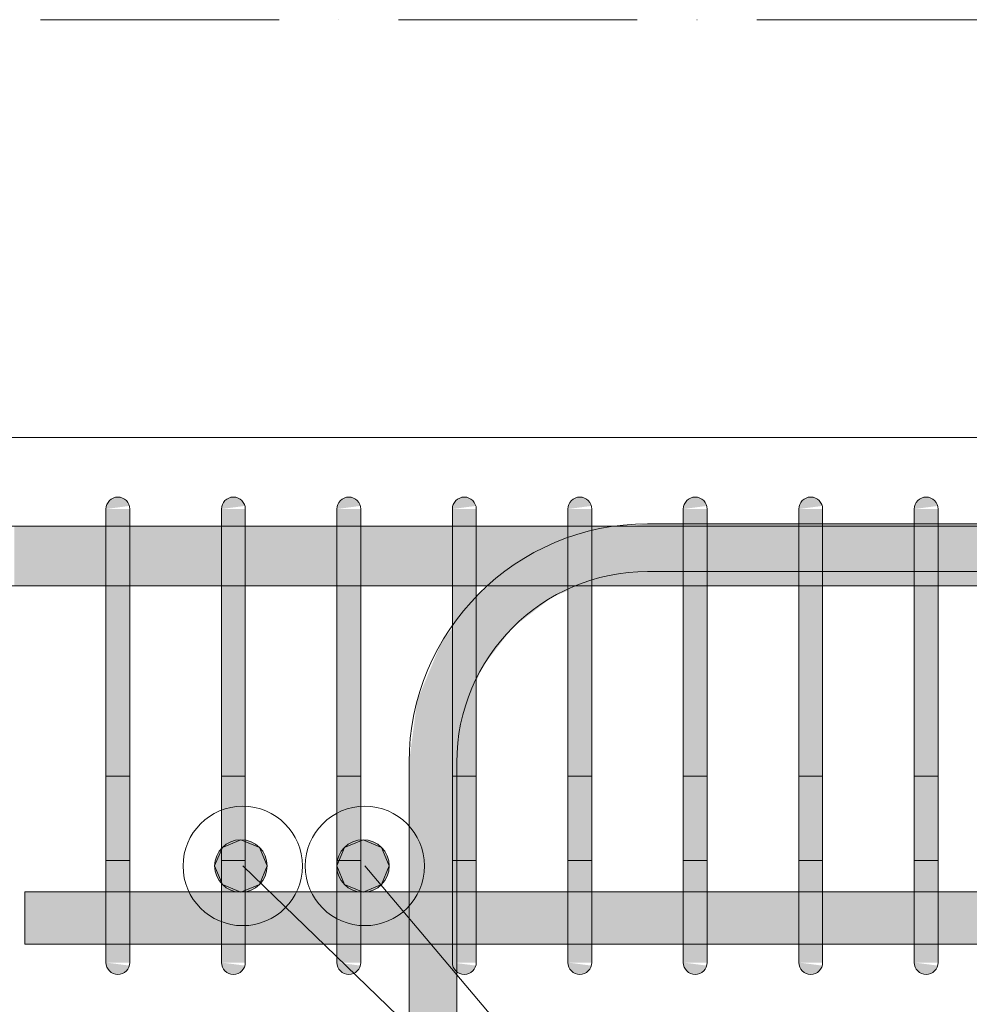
# Model space of a CAD drawing. Header units: millimetres. Extents: x -25607 to 9385, y 1894 to 10168.
# Tile 47 of 181: x -13157 to -12759, y 8682 to 9095. Entities that reach past the tile are written whole.
import ezdxf

# ---------------------------------------------------------------- set-up
doc = ezdxf.new("R2010")
doc.units = ezdxf.units.MM
doc.linetypes.add('Čerchovaná', pattern=[150, 100, -25, 0, -25])
for name, color, linetype, lineweight in [('A-FLOR-LEVL', 51, 'Continuous', 5), ('S-BEAM', 12, 'Continuous', 9), ('S-COLS', 52, 'Continuous', 9), ('S-RBAR', 171, 'Continuous', 5), ('S-RBAR-IDEN', 171, 'Continuous', 5)]:
    doc.layers.add(name, color=color, linetype=linetype, lineweight=lineweight)

msp = doc.modelspace()

# ---------------------------------------------------------------- hatches: boundary and pattern name
at = {"layer": 'S-RBAR'}
for color, points in [(7, [(-13121.05, 8890), (-13111.22, 8891.29), (-13111.72, 8892.5), (-13112.51, 8893.54), (-13113.71, 8894.4), (-13114.75, 8894.83), (-13116.05, 8895), (-13117.34, 8894.83), (-13118.55, 8894.33), (-13119.58, 8893.54), (-13120.38, 8892.5), (-13120.88, 8891.29)]), (7, [(-13072.66, 8890), (-13062.83, 8891.29), (-13063.33, 8892.5), (-13064.12, 8893.54), (-13065.32, 8894.4), (-13066.37, 8894.83), (-13067.66, 8895), (-13068.95, 8894.83), (-13070.16, 8894.33), (-13071.2, 8893.54), (-13071.99, 8892.5), (-13072.49, 8891.29)]), (7, [(-13024.27, 8890), (-13014.44, 8891.29), (-13014.94, 8892.5), (-13015.73, 8893.54), (-13016.93, 8894.4), (-13017.98, 8894.83), (-13019.27, 8895), (-13020.56, 8894.83), (-13021.77, 8894.33), (-13022.81, 8893.54), (-13023.6, 8892.5), (-13024.1, 8891.29)]), (7, [(-12975.88, 8890), (-12966.05, 8891.29), (-12966.55, 8892.5), (-12967.35, 8893.54), (-12968.6, 8894.42), (-12969.59, 8894.83), (-12970.88, 8895), (-12972.17, 8894.83), (-12973.38, 8894.33), (-12974.42, 8893.54), (-12975.21, 8892.5), (-12975.71, 8891.29)]), (7, [(-12927.49, 8890), (-12917.66, 8891.29), (-12918.16, 8892.5), (-12918.96, 8893.54), (-12920.15, 8894.4), (-12921.2, 8894.83), (-12922.49, 8895), (-12923.79, 8894.83), (-12924.99, 8894.33), (-12926.03, 8893.54), (-12926.82, 8892.5), (-12927.32, 8891.29)]), (7, [(-12879.1, 8890), (-12869.27, 8891.29), (-12869.77, 8892.5), (-12870.57, 8893.54), (-12871.77, 8894.4), (-12872.81, 8894.83), (-12874.1, 8895), (-12875.4, 8894.83), (-12876.6, 8894.33), (-12877.64, 8893.54), (-12878.43, 8892.5), (-12878.93, 8891.29)]), (7, [(-12830.71, 8890), (-12820.88, 8891.29), (-12821.38, 8892.5), (-12822.18, 8893.54), (-12823.38, 8894.4), (-12824.42, 8894.83), (-12825.71, 8895), (-12827.01, 8894.83), (-12828.21, 8894.33), (-12829.25, 8893.54), (-12830.04, 8892.5), (-12830.54, 8891.29)]), (7, [(-12782.32, 8890), (-12772.49, 8891.29), (-12772.99, 8892.5), (-12773.79, 8893.54), (-12775.7, 8894.69), (-12776.03, 8894.83), (-12777.32, 8895), (-12778.62, 8894.83), (-12779.82, 8894.33), (-12780.86, 8893.54), (-12781.65, 8892.5), (-12782.15, 8891.29)]), (7, [(-13111.05, 8865), (-13111.05, 8890), (-13121.05, 8890), (-13121.05, 8865)]), (7, [(-13062.66, 8865), (-13062.66, 8890), (-13072.66, 8890), (-13072.66, 8865)]), (7, [(-13014.27, 8865), (-13014.27, 8890), (-13024.27, 8890), (-13024.27, 8865)]), (7, [(-12965.88, 8865), (-12966.05, 8890), (-12975.88, 8890), (-12975.88, 8865), (-12968.6, 8865)]), (7, [(-12917.49, 8865), (-12917.49, 8890), (-12927.49, 8890), (-12927.49, 8865)]), (7, [(-12869.1, 8865), (-12869.1, 8890), (-12879.1, 8890), (-12879.1, 8865)]), (7, [(-12820.71, 8865), (-12820.71, 8890), (-12830.71, 8890), (-12830.71, 8865)]), (7, [(-12772.32, 8865), (-12772.49, 8890), (-12782.32, 8890), (-12782.32, 8865), (-12775.7, 8865)]), (7, [(-13111.05, 8725), (-13111.05, 8865), (-13121.05, 8865), (-13121.05, 8725)]), (7, [(-13062.66, 8725), (-13062.66, 8865), (-13072.66, 8865), (-13072.66, 8725)]), (7, [(-13014.27, 8725), (-13014.27, 8865), (-13024.27, 8865), (-13024.27, 8725)]), (7, [(-12965.88, 8725), (-12965.88, 8865), (-12975.88, 8865), (-12975.88, 8725), (-12968.6, 8725)]), (7, [(-12917.49, 8725), (-12917.49, 8865), (-12927.49, 8865), (-12927.49, 8725)]), (7, [(-12869.1, 8725), (-12869.1, 8865), (-12879.1, 8865), (-12879.1, 8725)]), (7, [(-12820.71, 8725), (-12820.71, 8865), (-12830.71, 8865), (-12830.71, 8725)]), (7, [(-12775.7, 8725), (-12772.32, 8725), (-12772.32, 8865), (-12782.32, 8865), (-12782.32, 8725)]), (256, [(-13064.51, 8729.45), (-13056.73, 8732.67), (-13053.51, 8740.45), (-13056.73, 8748.22), (-13064.51, 8751.45), (-13072.29, 8748.22), (-13075.51, 8740.45), (-13072.29, 8732.67)]), (256, [(-13013.34, 8729.45), (-13005.56, 8732.67), (-13002.34, 8740.45), (-13005.56, 8748.22), (-13013.34, 8751.45), (-13021.12, 8748.22), (-13024.34, 8740.45), (-13021.12, 8732.67)]), (7, [(-13111.22, 8700), (-13111.05, 8700), (-13111.05, 8725), (-13121.05, 8725), (-13121.05, 8700), (-13116.05, 8700)]), (7, [(-13062.83, 8700), (-13062.66, 8700), (-13062.66, 8725), (-13072.66, 8725), (-13072.66, 8700), (-13067.66, 8700)]), (7, [(-13014.44, 8700), (-13014.27, 8700), (-13014.27, 8725), (-13024.27, 8725), (-13024.27, 8700), (-13019.27, 8700)]), (7, [(-12966.05, 8700), (-12965.88, 8700), (-12965.88, 8725), (-12975.88, 8725), (-12975.88, 8700), (-12968.6, 8700)]), (7, [(-12917.66, 8700), (-12917.49, 8700), (-12917.49, 8725), (-12927.49, 8725), (-12927.49, 8700), (-12922.49, 8700)]), (7, [(-12869.27, 8700), (-12869.1, 8700), (-12869.1, 8725), (-12879.1, 8725), (-12879.1, 8700), (-12874.1, 8700)]), (7, [(-12820.88, 8700), (-12820.71, 8700), (-12820.71, 8725), (-12830.71, 8725), (-12830.71, 8700), (-12825.71, 8700)]), (7, [(-12772.49, 8700), (-12772.32, 8700), (-12772.32, 8725), (-12782.32, 8725), (-12782.32, 8700), (-12775.7, 8700)]), (7, [(-13116.05, 8695), (-13114.75, 8695.17), (-13113.55, 8695.67), (-13112.51, 8696.46), (-13111.72, 8697.5), (-13111.22, 8698.71), (-13121.05, 8700), (-13120.88, 8698.71), (-13120.38, 8697.5), (-13119.58, 8696.46), (-13118.55, 8695.67), (-13117.34, 8695.17)]), (7, [(-13067.66, 8695), (-13066.37, 8695.17), (-13065.16, 8695.67), (-13064.12, 8696.46), (-13063.33, 8697.5), (-13062.83, 8698.71), (-13072.66, 8700), (-13072.49, 8698.71), (-13071.99, 8697.5), (-13071.2, 8696.46), (-13070.16, 8695.67), (-13068.95, 8695.17)]), (7, [(-13019.27, 8695), (-13017.98, 8695.17), (-13016.77, 8695.67), (-13015.73, 8696.46), (-13014.94, 8697.5), (-13014.44, 8698.71), (-13024.27, 8700), (-13024.1, 8698.71), (-13023.6, 8697.5), (-13022.81, 8696.46), (-13021.77, 8695.67), (-13020.56, 8695.17)]), (7, [(-12970.88, 8695), (-12968.6, 8695.58), (-12968.38, 8695.67), (-12967.35, 8696.46), (-12966.55, 8697.5), (-12966.05, 8698.71), (-12975.88, 8700), (-12975.71, 8698.71), (-12975.21, 8697.5), (-12974.42, 8696.46), (-12973.38, 8695.67), (-12972.17, 8695.17)]), (7, [(-12922.49, 8695), (-12921.2, 8695.17), (-12919.99, 8695.67), (-12918.96, 8696.46), (-12918.16, 8697.5), (-12917.66, 8698.71), (-12927.49, 8700), (-12927.32, 8698.71), (-12926.82, 8697.5), (-12926.03, 8696.46), (-12924.99, 8695.67), (-12923.79, 8695.17)]), (7, [(-12874.1, 8695), (-12872.81, 8695.17), (-12871.6, 8695.67), (-12870.57, 8696.46), (-12869.77, 8697.5), (-12869.27, 8698.71), (-12879.1, 8700), (-12878.93, 8698.71), (-12878.43, 8697.5), (-12877.64, 8696.46), (-12876.6, 8695.67), (-12875.4, 8695.17)]), (7, [(-12825.71, 8695), (-12824.42, 8695.17), (-12823.21, 8695.67), (-12822.18, 8696.46), (-12821.38, 8697.5), (-12820.88, 8698.71), (-12830.71, 8700), (-12830.54, 8698.71), (-12830.04, 8697.5), (-12829.25, 8696.46), (-12828.21, 8695.67), (-12827.01, 8695.17)]), (7, [(-12777.32, 8695), (-12775.7, 8695.31), (-12774.82, 8695.67), (-12773.79, 8696.46), (-12772.99, 8697.5), (-12772.49, 8698.71), (-12782.32, 8700), (-12782.15, 8698.71), (-12781.65, 8697.5), (-12780.86, 8696.46), (-12779.82, 8695.67), (-12778.62, 8695.17)])]:
    msp.add_hatch(color=color, dxfattribs=at).paths.add_polyline_path(points)
h = msp.add_hatch(color=7, dxfattribs=at)
h.paths.add_polyline_path([(-15557.5, 8857.8), (-15403.33, 8857.8), (-15403.33, 8882.8), (-15557.5, 8882.8), (-15557.5, 8863.81)])
h.paths.add_polyline_path([(-12307.91, 8857.8), (-12307.91, 8882.8), (-12390.45, 8882.8), (-12390.45, 8857.8), (-12312.75, 8857.8)])
h.paths.add_polyline_path([(-15393.33, 8857.8), (-15234.17, 8857.8), (-15234.17, 8882.8), (-15393.33, 8882.8), (-15393.33, 8863.81)])
h.paths.add_polyline_path([(-15224.17, 8857.8), (-15065, 8857.8), (-15065, 8882.8), (-15224.17, 8882.8), (-15224.17, 8863.81)])
h.paths.add_polyline_path([(-12483, 8857.8), (-12400.45, 8857.8), (-12400.45, 8882.8), (-12483, 8882.8), (-12483, 8863.81)])
h.paths.add_polyline_path([(-12020.27, 8857.8), (-11937.73, 8857.8), (-11937.73, 8882.8), (-12020.27, 8882.8), (-12020.27, 8863.81)])
h.paths.add_polyline_path([(-12112.82, 8857.8), (-12030.27, 8857.8), (-12030.27, 8882.8), (-12112.82, 8882.8), (-12112.82, 8863.81)])
h.paths.add_polyline_path([(-12575.54, 8857.8), (-12493, 8857.8), (-12493, 8882.8), (-12575.54, 8882.8), (-12575.54, 8863.81)])
h.paths.add_polyline_path([(-12158.43, 8857.8), (-12122.82, 8857.8), (-12122.82, 8882.8), (-12205.36, 8882.8), (-12205.36, 8857.8)])
h.paths.add_polyline_path([(-12621.38, 8857.8), (-12585.54, 8857.8), (-12585.54, 8882.8), (-12675.54, 8882.8), (-12675.54, 8857.8)])
h.paths.add_polyline_path([(-12215.36, 8857.8), (-12215.36, 8882.8), (-12297.91, 8882.8), (-12297.91, 8857.8)])
h.paths.add_polyline_path([(-12733.93, 8857.8), (-12733.93, 8882.8), (-12772.32, 8882.8), (-12772.32, 8857.8)])
h.paths.add_polyline_path([(-15055, 8857.8), (-14865, 8857.8), (-14865, 8882.8), (-15055, 8882.8), (-15055, 8863.81)])
h.paths.add_polyline_path([(-14855, 8857.8), (-14772.45, 8857.8), (-14772.45, 8882.8), (-14855, 8882.8), (-14855, 8863.81)])
h.paths.add_polyline_path([(-14669.91, 8857.8), (-14587.36, 8857.8), (-14587.36, 8882.8), (-14669.91, 8882.8), (-14669.91, 8863.81)])
h.paths.add_polyline_path([(-14762.45, 8857.8), (-14679.91, 8857.8), (-14679.91, 8882.8), (-14762.45, 8882.8), (-14762.45, 8863.81)])
h.paths.add_polyline_path([(-12685.54, 8857.8), (-12685.54, 8882.8), (-12723.93, 8882.8), (-12723.93, 8857.8)])
h.paths.add_polyline_path([(-14484.82, 8857.8), (-14402.27, 8857.8), (-14402.27, 8882.8), (-14484.82, 8882.8), (-14484.82, 8863.81)])
h.paths.add_polyline_path([(-14577.36, 8857.8), (-14494.82, 8857.8), (-14494.82, 8882.8), (-14577.36, 8882.8), (-14577.36, 8863.81)])
h.paths.add_polyline_path([(-12927.49, 8857.8), (-12927.49, 8882.8), (-12965.88, 8882.8), (-12965.88, 8857.8), (-12930.02, 8857.8)])
h.paths.add_polyline_path([(-12879.1, 8857.8), (-12879.1, 8882.8), (-12917.49, 8882.8), (-12917.49, 8857.8)])
h.paths.add_polyline_path([(-12830.71, 8857.8), (-12830.71, 8882.8), (-12869.1, 8882.8), (-12869.1, 8857.8)])
h.paths.add_polyline_path([(-12782.32, 8857.8), (-12782.32, 8882.8), (-12820.71, 8882.8), (-12820.71, 8857.8)])
h.paths.add_polyline_path([(-13072.66, 8857.8), (-13072.66, 8882.8), (-13111.05, 8882.8), (-13111.05, 8857.8), (-13084.34, 8857.8)])
h.paths.add_polyline_path([(-10919.71, 8857.8), (-10919.71, 8882.8), (-11087.36, 8882.8), (-11087.36, 8857.8), (-10923.88, 8857.8)])
h.paths.add_polyline_path([(-10780, 8857.8), (-10780, 8882.8), (-10909.71, 8882.8), (-10909.71, 8857.8)])
h.paths.add_polyline_path([(-11097.36, 8857.8), (-11097.36, 8882.8), (-11265, 8882.8), (-11265, 8857.8), (-11232.51, 8857.8)])
h.paths.add_polyline_path([(-11275, 8857.8), (-11275, 8882.8), (-11465, 8882.8), (-11465, 8857.8), (-11386.83, 8857.8)])
h.paths.add_polyline_path([(-13062.66, 8857.8), (-13024.27, 8857.8), (-13024.27, 8882.8), (-13062.66, 8882.8), (-13062.66, 8863.81)])
h.paths.add_polyline_path([(-12975.88, 8857.8), (-12975.88, 8882.8), (-13014.27, 8882.8), (-13014.27, 8857.8)])
h.paths.add_polyline_path([(-14392.27, 8857.8), (-14309.73, 8857.8), (-14309.73, 8882.8), (-14392.27, 8882.8), (-14392.27, 8863.81)])
h.paths.add_polyline_path([(-14207.18, 8857.8), (-14124.64, 8857.8), (-14124.64, 8882.8), (-14207.18, 8882.8), (-14207.18, 8863.81)])
h.paths.add_polyline_path([(-14299.73, 8857.8), (-14217.18, 8857.8), (-14217.18, 8882.8), (-14299.73, 8882.8), (-14299.73, 8863.81)])
h.paths.add_polyline_path([(-14022.09, 8857.8), (-13939.55, 8857.8), (-13939.55, 8882.8), (-14022.09, 8882.8), (-14022.09, 8863.81)])
h.paths.add_polyline_path([(-14114.64, 8857.8), (-14032.09, 8857.8), (-14032.09, 8882.8), (-14114.64, 8882.8), (-14114.64, 8863.81)])
h.paths.add_polyline_path([(-13929.55, 8857.8), (-13847, 8857.8), (-13847, 8882.8), (-13929.55, 8882.8), (-13929.55, 8863.81)])
h.paths.add_polyline_path([(-13217.83, 8857.8), (-13217.83, 8882.8), (-13256.22, 8882.8), (-13256.22, 8857.8), (-13238.66, 8857.8)])
h.paths.add_polyline_path([(-13207.83, 8857.8), (-13169.44, 8857.8), (-13169.44, 8882.8), (-13207.83, 8882.8), (-13207.83, 8863.81)])
h.paths.add_polyline_path([(-13121.05, 8857.8), (-13121.05, 8882.8), (-13159.44, 8882.8), (-13159.44, 8857.8)])
h.paths.add_polyline_path([(-11927.73, 8857.8), (-11845.18, 8857.8), (-11845.18, 8882.8), (-11927.73, 8882.8), (-11927.73, 8863.81)])
h.paths.add_polyline_path([(-11742.64, 8857.8), (-11660.09, 8857.8), (-11660.09, 8882.8), (-11742.64, 8882.8), (-11742.64, 8863.81)])
h.paths.add_polyline_path([(-11835.18, 8857.8), (-11752.64, 8857.8), (-11752.64, 8882.8), (-11835.18, 8882.8), (-11835.18, 8863.81)])
h.paths.add_polyline_path([(-13744.46, 8857.8), (-13653.33, 8857.8), (-13653.33, 8882.8), (-13744.46, 8882.8), (-13744.46, 8863.81)])
h.paths.add_polyline_path([(-13837, 8857.8), (-13754.46, 8857.8), (-13754.46, 8882.8), (-13837, 8882.8), (-13837, 8863.81)])
h.paths.add_polyline_path([(-13556.55, 8857.8), (-13556.55, 8882.8), (-13594.94, 8882.8), (-13594.94, 8857.8)])
h.paths.add_polyline_path([(-13643.33, 8857.8), (-13604.94, 8857.8), (-13604.94, 8882.8), (-13643.33, 8882.8), (-13643.33, 8863.81)])
h.paths.add_polyline_path([(-11557.55, 8857.8), (-11475, 8857.8), (-11475, 8882.8), (-11557.55, 8882.8), (-11557.55, 8863.81)])
h.paths.add_polyline_path([(-13401.38, 8857.8), (-13363, 8857.8), (-13363, 8882.8), (-13401.38, 8882.8), (-13401.38, 8863.81)])
h.paths.add_polyline_path([(-13449.77, 8857.8), (-13411.38, 8857.8), (-13411.38, 8882.8), (-13449.77, 8882.8), (-13449.77, 8863.81)])
h.paths.add_polyline_path([(-13498.16, 8857.8), (-13459.77, 8857.8), (-13459.77, 8882.8), (-13498.16, 8882.8), (-13498.16, 8863.81)])
h.paths.add_polyline_path([(-11650.09, 8857.8), (-11567.55, 8857.8), (-11567.55, 8882.8), (-11650.09, 8882.8), (-11650.09, 8863.81)])
h.paths.add_polyline_path([(-13546.55, 8857.8), (-13508.16, 8857.8), (-13508.16, 8882.8), (-13546.55, 8882.8), (-13546.55, 8863.81)])
h.paths.add_polyline_path([(-13304.61, 8857.8), (-13266.22, 8857.8), (-13266.22, 8882.8), (-13304.61, 8882.8), (-13304.61, 8863.81)])
h.paths.add_polyline_path([(-13353, 8857.8), (-13314.61, 8857.8), (-13314.61, 8882.8), (-13353, 8882.8), (-13353, 8863.81)])
h = msp.add_hatch(color=7, dxfattribs=at)
h.paths.add_polyline_path([(-12975.88, 8783.8), (-12975.88, 8840.02), (-12980.65, 8833.8), (-12990.64, 8809.69), (-12994.05, 8783.8)])
h.paths.add_polyline_path([(-12965.88, 8817.65), (-12963.33, 8823.8), (-12950.62, 8840.37), (-12934.05, 8853.09), (-12927.49, 8855.8), (-12927.49, 8857.8), (-12960.47, 8857.8), (-12964.76, 8854.51), (-12965.88, 8853.05), (-12965.88, 8823.8)])
h.paths.add_polyline_path([(-12901.65, 8882.8), (-12894.05, 8882.8), (-12894.05, 8883.8)])
h = msp.add_hatch(color=7, dxfattribs=at)
h.paths.add_polyline_path([(-12274.05, 8882.8), (-12274.17, 8883.8), (-12297.91, 8883.8), (-12297.91, 8882.8), (-12274.17, 8882.8)])
h.paths.add_polyline_path([(-12894.05, 8882.8), (-12879.1, 8882.8), (-12879.1, 8883.8), (-12894.05, 8883.8)])
h.paths.add_polyline_path([(-12869.1, 8882.8), (-12830.71, 8882.8), (-12830.71, 8883.8), (-12869.1, 8883.8)])
h.paths.add_polyline_path([(-12307.91, 8882.8), (-12307.91, 8883.8), (-12390.45, 8883.8), (-12390.45, 8882.8), (-12312.75, 8882.8)])
h.paths.add_polyline_path([(-12820.71, 8882.8), (-12782.32, 8882.8), (-12782.32, 8883.8), (-12820.71, 8883.8)])
h.paths.add_polyline_path([(-12400.45, 8882.8), (-12400.45, 8883.8), (-12483, 8883.8), (-12483, 8882.8), (-12467.06, 8882.8)])
h.paths.add_polyline_path([(-12493, 8882.8), (-12493, 8883.8), (-12575.54, 8883.8), (-12575.54, 8882.8), (-12544.22, 8882.8)])
h.paths.add_polyline_path([(-12772.32, 8882.8), (-12733.93, 8882.8), (-12733.93, 8883.8), (-12772.32, 8883.8)])
h.paths.add_polyline_path([(-12723.93, 8882.8), (-12685.54, 8882.8), (-12685.54, 8883.8), (-12723.93, 8883.8)])
h.paths.add_polyline_path([(-12585.54, 8882.8), (-12585.54, 8883.8), (-12675.54, 8883.8), (-12675.54, 8882.8), (-12621.38, 8882.8)])
h = msp.add_hatch(color=7, dxfattribs=at)
h.paths.add_polyline_path([(-12974.05, 7883.8), (-12974.05, 7916), (-12975.05, 7916), (-12975.05, 7883.8)])
h.paths.add_polyline_path([(-12994.05, 7883.8), (-12993.05, 7883.8), (-12993.05, 7916), (-12994.05, 7916), (-12994.05, 7884.87)])
h.paths.add_polyline_path([(-12994.05, 7924), (-12993.05, 7924), (-12993.05, 8016), (-12994.05, 8016), (-12994.05, 7946.05)])
h.paths.add_polyline_path([(-12974.05, 7924), (-12974.05, 8016), (-12975.05, 8016), (-12974.86, 7924)])
h.paths.add_polyline_path([(-12994.05, 8024), (-12993.05, 8024), (-12993.05, 8116), (-12994.05, 8116), (-12994.05, 8037.83)])
h.paths.add_polyline_path([(-12974.05, 8024), (-12974.05, 8116), (-12975.05, 8116), (-12974.86, 8024)])
h.paths.add_polyline_path([(-12993.05, 8124), (-12993.05, 8216), (-12994.05, 8216), (-12994.05, 8124)])
h.paths.add_polyline_path([(-12974.86, 8124), (-12974.05, 8124), (-12974.05, 8216), (-12975.05, 8216), (-12975.05, 8124)])
h.paths.add_polyline_path([(-12974.86, 8224), (-12974.05, 8224), (-12974.05, 8316), (-12975.05, 8316), (-12975.05, 8224)])
h.paths.add_polyline_path([(-12994.05, 8224), (-12993.05, 8224), (-12993.05, 8316), (-12994.05, 8316), (-12994.05, 8251.97)])
h.paths.add_polyline_path([(-12975.05, 8324), (-12974.05, 8324), (-12974.05, 8416), (-12975.05, 8416), (-12975.05, 8343.75)])
h.paths.add_polyline_path([(-12994.05, 8324), (-12993.05, 8324), (-12993.05, 8416), (-12994.05, 8416), (-12994.05, 8343.75)])
h.paths.add_polyline_path([(-12993.05, 8424), (-12993.05, 8516), (-12994.05, 8516), (-12994.05, 8424)])
h.paths.add_polyline_path([(-12974.86, 8424), (-12974.05, 8424), (-12974.05, 8516), (-12975.05, 8516), (-12975.05, 8424)])
h.paths.add_polyline_path([(-12974.86, 8524), (-12974.05, 8524), (-12974.05, 8616), (-12975.05, 8616), (-12975.05, 8524)])
h.paths.add_polyline_path([(-12993.05, 8524), (-12993.05, 8616), (-12994.05, 8616), (-12994.05, 8524)])
h.paths.add_polyline_path([(-12974.86, 8624), (-12974.05, 8624), (-12974.05, 8696.18), (-12974.42, 8696.46), (-12975.21, 8697.5), (-12975.71, 8698.71), (-12975.88, 8701.67), (-12975.88, 8707.64), (-12994.05, 8707.64), (-12994.05, 8624), (-12993.05, 8624), (-12993.05, 8660), (-12975.05, 8660), (-12975.05, 8624)])
h.paths.add_polyline_path([(-12974.05, 8699.76), (-12974.05, 8700), (-12975.88, 8700)])
h.paths.add_polyline_path([(-12975.88, 8729.64), (-12975.88, 8783.8), (-12994.05, 8783.8), (-12994.05, 8729.64)])
h = msp.add_hatch(color=256, dxfattribs=at)
edge = h.paths.add_edge_path()
edge.add_arc((-13064.51, 8740.45), 11, 0, 360)
h = msp.add_hatch(color=256, dxfattribs=at)
edge = h.paths.add_edge_path()
edge.add_arc((-13013.34, 8740.45), 11, 0, 360)
h = msp.add_hatch(color=7, dxfattribs=at)
h.paths.add_polyline_path([(-13155, 8707.64), (-13121.05, 8707.92), (-13121.05, 8729.64), (-13155, 8729.64), (-13155, 8710.85)])
h.paths.add_polyline_path([(-9303.53, 8707.64), (-9268.78, 8707.92), (-9268.78, 8729.64), (-9351.32, 8729.64), (-9351.32, 8707.64), (-9342.11, 8707.64)])
h.paths.add_polyline_path([(-10376.78, 8707.64), (-10209.14, 8707.92), (-10209.14, 8729.64), (-10376.78, 8729.64), (-10376.78, 8707.92)])
h.paths.add_polyline_path([(-13111.05, 8707.64), (-13072.66, 8707.92), (-13072.66, 8729.64), (-13111.05, 8729.64), (-13111.05, 8707.92)])
h.paths.add_polyline_path([(-12081.27, 8707.64), (-12030.27, 8707.92), (-12030.27, 8729.64), (-12112.82, 8729.64), (-12112.82, 8707.64)])
h.paths.add_polyline_path([(-12020.27, 8707.64), (-11937.73, 8707.92), (-11937.73, 8729.64), (-12020.27, 8729.64), (-12020.27, 8707.92)])
h.paths.add_polyline_path([(-10386.78, 8707.64), (-10386.78, 8729.64), (-10554.43, 8729.64), (-10554.43, 8707.64), (-10422.34, 8707.64)])
h.paths.add_polyline_path([(-13062.66, 8707.64), (-13024.27, 8707.92), (-13024.27, 8729.64), (-13062.66, 8729.64), (-13062.66, 8707.92)])
h.paths.add_polyline_path([(-8404.49, 8707.64), (-8404.49, 8729.64), (-8443.76, 8729.64), (-8443.76, 8707.64), (-8416.2, 8707.64)])
h.paths.add_polyline_path([(-8385, 8707.64), (-8385, 8729.64), (-8394.49, 8729.64), (-8394.49, 8707.64)])
h.paths.add_polyline_path([(-9258.78, 8707.64), (-9176.23, 8707.92), (-9176.23, 8729.64), (-9258.78, 8729.64), (-9258.78, 8707.92)])
h.paths.add_polyline_path([(-11927.73, 8707.64), (-11845.18, 8707.92), (-11845.18, 8729.64), (-11927.73, 8729.64), (-11927.73, 8707.92)])
h.paths.add_polyline_path([(-12122.82, 8707.64), (-12122.82, 8729.64), (-12205.36, 8729.64), (-12205.36, 8707.64), (-12158.43, 8707.64)])
h.paths.add_polyline_path([(-10199.14, 8707.64), (-10009.14, 8707.92), (-10009.14, 8729.64), (-10199.14, 8729.64), (-10199.14, 8707.92)])
h.paths.add_polyline_path([(-9361.32, 8707.64), (-9361.32, 8729.64), (-9443.87, 8729.64), (-9443.87, 8707.64), (-9380.69, 8707.64)])
h.paths.add_polyline_path([(-13014.27, 8707.64), (-12975.88, 8707.92), (-12975.88, 8729.64), (-13014.27, 8729.64), (-13014.27, 8707.92)])
h.paths.add_polyline_path([(-8453.76, 8707.64), (-8453.76, 8729.64), (-8493.02, 8729.64), (-8493.02, 8707.64), (-8454.78, 8707.64)])
h.paths.add_polyline_path([(-10564.43, 8707.64), (-10564.43, 8729.64), (-10732.07, 8729.64), (-10732.07, 8707.64), (-10576.66, 8707.64)])
h.paths.add_polyline_path([(-9166.23, 8707.64), (-9083.69, 8707.92), (-9083.69, 8729.64), (-9166.23, 8729.64), (-9166.23, 8707.92)])
h.paths.add_polyline_path([(-8503.02, 8707.64), (-8503.02, 8729.64), (-8542.28, 8729.64), (-8542.28, 8707.64), (-8531.94, 8707.64)])
h.paths.add_polyline_path([(-12215.36, 8707.64), (-12215.36, 8729.64), (-12297.91, 8729.64), (-12297.91, 8707.64), (-12235.59, 8707.64)])
h.paths.add_polyline_path([(-9999.14, 8707.64), (-9916.59, 8707.92), (-9916.59, 8729.64), (-9999.14, 8729.64), (-9999.14, 8707.92)])
h.paths.add_polyline_path([(-12965.88, 8707.64), (-12927.49, 8707.92), (-12927.49, 8729.64), (-12965.88, 8729.64), (-12965.88, 8707.92)])
h.paths.add_polyline_path([(-11835.18, 8707.64), (-11752.64, 8707.92), (-11752.64, 8729.64), (-11835.18, 8729.64), (-11835.18, 8707.92)])
h.paths.add_polyline_path([(-12917.49, 8707.64), (-12879.1, 8707.92), (-12879.1, 8729.64), (-12917.49, 8729.64), (-12917.49, 8707.92)])
h.paths.add_polyline_path([(-8552.28, 8707.64), (-8552.28, 8729.64), (-8591.54, 8729.64), (-8591.54, 8707.64), (-8570.52, 8707.64)])
h.paths.add_polyline_path([(-10742.07, 8707.64), (-10742.07, 8729.64), (-10909.71, 8729.64), (-10909.71, 8707.64), (-10769.56, 8707.64)])
h.paths.add_polyline_path([(-9453.87, 8707.64), (-9453.87, 8729.64), (-9536.41, 8729.64), (-9536.41, 8707.64), (-9457.85, 8707.64)])
h.paths.add_polyline_path([(-10919.71, 8707.64), (-10919.71, 8729.64), (-11087.36, 8729.64), (-11087.36, 8707.64), (-10923.88, 8707.64)])
h.paths.add_polyline_path([(-12869.1, 8707.64), (-12830.71, 8707.92), (-12830.71, 8729.64), (-12869.1, 8729.64), (-12869.1, 8707.92)])
h.paths.add_polyline_path([(-8601.54, 8707.64), (-8601.54, 8729.64), (-8640.81, 8729.64), (-8640.81, 8707.64), (-8609.1, 8707.64)])
h.paths.add_polyline_path([(-9073.69, 8707.64), (-8991.14, 8707.92), (-8991.14, 8729.64), (-9073.69, 8729.64), (-9073.69, 8707.92)])
h.paths.add_polyline_path([(-9906.59, 8707.64), (-9824.05, 8707.92), (-9824.05, 8729.64), (-9906.59, 8729.64), (-9906.59, 8707.92)])
h.paths.add_polyline_path([(-12307.91, 8707.64), (-12307.91, 8729.64), (-12390.45, 8729.64), (-12390.45, 8707.64), (-12312.75, 8707.64)])
h.paths.add_polyline_path([(-12820.71, 8707.64), (-12782.32, 8707.92), (-12782.32, 8729.64), (-12820.71, 8729.64), (-12820.71, 8707.92)])
h.paths.add_polyline_path([(-8650.81, 8707.64), (-8650.81, 8729.64), (-8690.07, 8729.64), (-8690.07, 8707.64), (-8686.25, 8707.64)])
h.paths.add_polyline_path([(-11742.64, 8707.64), (-11660.09, 8707.92), (-11660.09, 8729.64), (-11742.64, 8729.64), (-11742.64, 8707.92)])
h.paths.add_polyline_path([(-11097.36, 8707.64), (-11097.36, 8729.64), (-11265, 8729.64), (-11265, 8707.64), (-11116.77, 8707.64)])
h.paths.add_polyline_path([(-8700.07, 8707.64), (-8700.07, 8729.64), (-8739.33, 8729.64), (-8739.33, 8707.64), (-8724.83, 8707.64)])
h.paths.add_polyline_path([(-12400.45, 8707.64), (-12400.45, 8729.64), (-12483, 8729.64), (-12483, 8707.64), (-12428.48, 8707.64)])
h.paths.add_polyline_path([(-9814.05, 8707.64), (-9731.5, 8707.92), (-9731.5, 8729.64), (-9814.05, 8729.64), (-9814.05, 8707.92)])
h.paths.add_polyline_path([(-12772.32, 8707.64), (-12733.93, 8707.92), (-12733.93, 8729.64), (-12772.32, 8729.64), (-12772.32, 8707.92)])
h.paths.add_polyline_path([(-9546.41, 8707.64), (-9546.41, 8729.64), (-9628.96, 8729.64), (-9628.96, 8707.64), (-9573.59, 8707.64)])
h.paths.add_polyline_path([(-12723.93, 8707.64), (-12685.54, 8707.92), (-12685.54, 8729.64), (-12723.93, 8729.64), (-12723.93, 8707.92)])
h.paths.add_polyline_path([(-8749.33, 8707.64), (-8749.33, 8729.64), (-8788.59, 8729.64), (-8788.59, 8707.64), (-8763.41, 8707.64)])
h.paths.add_polyline_path([(-8981.14, 8707.64), (-8898.59, 8707.92), (-8898.59, 8729.64), (-8981.14, 8729.64), (-8981.14, 8707.92)])
h.paths.add_polyline_path([(-11275, 8707.64), (-11275, 8729.64), (-11465, 8729.64), (-11465, 8707.64), (-11309.67, 8707.64)])
h.paths.add_polyline_path([(-12675.54, 8707.64), (-12585.54, 8707.92), (-12585.54, 8729.64), (-12675.54, 8729.64), (-12675.54, 8707.92)])
h.paths.add_polyline_path([(-8798.59, 8707.64), (-8798.59, 8729.64), (-8888.59, 8729.64), (-8888.59, 8707.64), (-8801.99, 8707.64)])
h.paths.add_polyline_path([(-11650.09, 8707.64), (-11567.55, 8707.92), (-11567.55, 8729.64), (-11650.09, 8729.64), (-11650.09, 8707.92)])
h.paths.add_polyline_path([(-11475, 8707.64), (-11475, 8729.64), (-11557.55, 8729.64), (-11557.55, 8707.64), (-11502.57, 8707.64)])
h.paths.add_polyline_path([(-12493, 8707.64), (-12493, 8729.64), (-12575.54, 8729.64), (-12575.54, 8707.64), (-12505.64, 8707.64)])
h.paths.add_polyline_path([(-9721.5, 8707.64), (-9638.96, 8707.92), (-9638.96, 8729.64), (-9721.5, 8729.64), (-9721.5, 8707.92)])

# ---------------------------------------------------------------- linework, layer by layer
at = {"layer": 'A-FLOR-LEVL', "linetype": 'Čerchovaná'}
msp.add_line((-25606.81, 9095), (-4574.67, 9095), dxfattribs=at)
at = {"layer": 'S-BEAM'}
msp.add_line((-8600, 8920), (-12940, 8920), dxfattribs=at)
msp.add_line((-8600, 8920), (-12940, 8920), dxfattribs=at)
at = {"layer": 'S-COLS'}
for p, q in [((-12940, 8920), (-13390, 8920)), ((-13390, 8920), (-12940, 8920))]:
    msp.add_line(p, q, dxfattribs=at)
at = {"layer": 'S-RBAR'}
for p, q in [((-13121.05, 8890), (-13121.05, 8865)), ((-13121.05, 8890), (-13121.05, 8865)), ((-13111.05, 8890), (-13111.05, 8865)), ((-13111.05, 8890), (-13111.05, 8865)), ((-13072.66, 8890), (-13072.66, 8865)), ((-13072.66, 8890), (-13072.66, 8865)), ((-13062.66, 8890), (-13062.66, 8865)), ((-13062.66, 8890), (-13062.66, 8865)), ((-13024.27, 8890), (-13024.27, 8865)), ((-13024.27, 8890), (-13024.27, 8865)), ((-13014.27, 8890), (-13014.27, 8865)), ((-13014.27, 8890), (-13014.27, 8865)), ((-12975.88, 8890), (-12975.88, 8865)), ((-12975.88, 8890), (-12975.88, 8865)), ((-12965.88, 8890), (-12965.88, 8865)), ((-12965.88, 8890), (-12965.88, 8865)), ((-12927.49, 8890), (-12927.49, 8865)), ((-12927.49, 8890), (-12927.49, 8865)), ((-12917.49, 8890), (-12917.49, 8865)), ((-12917.49, 8890), (-12917.49, 8865)), ((-12879.1, 8890), (-12879.1, 8865)), ((-12879.1, 8890), (-12879.1, 8865)), ((-12869.1, 8890), (-12869.1, 8865)), ((-12869.1, 8890), (-12869.1, 8865)), ((-12830.71, 8890), (-12830.71, 8865)), ((-12830.71, 8890), (-12830.71, 8865)), ((-12820.71, 8890), (-12820.71, 8865)), ((-12820.71, 8890), (-12820.71, 8865)), ((-12782.32, 8890), (-12782.32, 8865)), ((-12782.32, 8890), (-12782.32, 8865)), ((-12772.32, 8890), (-12772.32, 8865)), ((-12772.32, 8890), (-12772.32, 8865)), ((-15557.5, 8882.8), (-10780, 8882.8)), ((-15557.5, 8882.8), (-10780, 8882.8)), ((-15557.5, 8882.8), (-10780, 8882.8)), ((-12894.05, 8883.8), (-12273.05, 8883.8)), ((-12894.05, 8883.8), (-12274.05, 8883.8)), ((-13121.05, 8725), (-13121.05, 8865)), ((-13121.05, 8865), (-13121.05, 8725)), ((-13111.05, 8725), (-13111.05, 8865)), ((-13111.05, 8865), (-13111.05, 8725)), ((-13072.66, 8725), (-13072.66, 8865)), ((-13072.66, 8865), (-13072.66, 8725)), ((-13062.66, 8725), (-13062.66, 8865)), ((-13062.66, 8865), (-13062.66, 8725)), ((-13024.27, 8725), (-13024.27, 8865)), ((-13024.27, 8865), (-13024.27, 8725)), ((-13014.27, 8725), (-13014.27, 8865)), ((-13014.27, 8865), (-13014.27, 8725)), ((-12975.88, 8725), (-12975.88, 8865)), ((-12975.88, 8865), (-12975.88, 8725)), ((-12965.88, 8725), (-12965.88, 8865)), ((-12965.88, 8865), (-12965.88, 8725)), ((-12927.49, 8725), (-12927.49, 8865)), ((-12927.49, 8865), (-12927.49, 8725)), ((-12917.49, 8725), (-12917.49, 8865)), ((-12917.49, 8865), (-12917.49, 8725)), ((-12879.1, 8725), (-12879.1, 8865)), ((-12879.1, 8865), (-12879.1, 8725)), ((-12869.1, 8725), (-12869.1, 8865)), ((-12869.1, 8865), (-12869.1, 8725)), ((-12830.71, 8725), (-12830.71, 8865)), ((-12830.71, 8865), (-12830.71, 8725)), ((-12820.71, 8725), (-12820.71, 8865)), ((-12820.71, 8865), (-12820.71, 8725)), ((-12782.32, 8725), (-12782.32, 8865)), ((-12782.32, 8865), (-12782.32, 8725)), ((-12772.32, 8725), (-12772.32, 8865)), ((-12772.32, 8865), (-12772.32, 8725)), ((-12894.05, 8863.8), (-12273.05, 8863.8)), ((-12894.05, 8863.8), (-12274.05, 8863.8)), ((-15557.5, 8857.8), (-10780, 8857.8)), ((-15557.5, 8857.8), (-10780, 8857.8)), ((-15557.5, 8857.8), (-10780, 8857.8)), ((-12994.05, 7882.8), (-12994.05, 8783.8)), ((-12994.05, 7883.8), (-12994.05, 8783.8)), ((-12974.05, 7882.8), (-12974.05, 8783.8)), ((-12974.05, 7883.8), (-12974.05, 8783.8)), ((-13121.05, 8778.03), (-13121.05, 8742.68)), ((-13121.05, 8778.03), (-13111.05, 8778.03)), ((-13111.05, 8778.03), (-13111.05, 8742.68)), ((-13072.66, 8778.03), (-13072.66, 8742.68)), ((-13072.66, 8778.03), (-13062.66, 8778.03)), ((-13062.66, 8778.03), (-13062.66, 8742.68)), ((-13024.27, 8778.03), (-13024.27, 8742.68)), ((-13024.27, 8778.03), (-13014.27, 8778.03)), ((-13014.27, 8778.03), (-13014.27, 8742.68)), ((-12975.88, 8778.03), (-12975.88, 8742.68)), ((-12975.88, 8778.03), (-12965.88, 8778.03)), ((-12965.88, 8778.03), (-12965.88, 8742.68)), ((-12927.49, 8778.03), (-12927.49, 8742.68)), ((-12927.49, 8778.03), (-12917.49, 8778.03)), ((-12917.49, 8778.03), (-12917.49, 8742.68)), ((-12879.1, 8778.03), (-12879.1, 8742.68)), ((-12879.1, 8778.03), (-12869.1, 8778.03)), ((-12869.1, 8778.03), (-12869.1, 8742.68)), ((-12830.71, 8778.03), (-12830.71, 8742.68)), ((-12830.71, 8778.03), (-12820.71, 8778.03)), ((-12820.71, 8778.03), (-12820.71, 8742.68)), ((-12782.32, 8778.03), (-12782.32, 8742.68)), ((-12782.32, 8778.03), (-12772.32, 8778.03)), ((-12772.32, 8778.03), (-12772.32, 8742.68)), ((-13064.51, 8751.45), (-13072.29, 8748.22)), ((-13056.73, 8748.22), (-13064.51, 8751.45)), ((-13013.34, 8751.45), (-13021.12, 8748.22)), ((-13005.56, 8748.22), (-13013.34, 8751.45)), ((-13072.29, 8748.22), (-13075.51, 8740.45)), ((-13053.51, 8740.45), (-13056.73, 8748.22)), ((-13021.12, 8748.22), (-13024.34, 8740.45)), ((-13002.34, 8740.45), (-13005.56, 8748.22)), ((-13121.05, 8742.68), (-13121.05, 8700)), ((-13111.05, 8742.68), (-13121.05, 8742.68)), ((-13121.05, 8707.32), (-13121.05, 8742.68)), ((-13111.05, 8742.68), (-13111.05, 8700)), ((-13111.05, 8707.32), (-13111.05, 8742.68)), ((-13072.66, 8742.68), (-13072.66, 8700)), ((-13062.66, 8742.68), (-13072.66, 8742.68)), ((-13072.66, 8707.32), (-13072.66, 8742.68)), ((-13062.66, 8742.68), (-13062.66, 8700)), ((-13062.66, 8707.32), (-13062.66, 8742.68)), ((-13024.27, 8742.68), (-13024.27, 8700)), ((-13014.27, 8742.68), (-13024.27, 8742.68)), ((-13024.27, 8707.32), (-13024.27, 8742.68)), ((-13014.27, 8742.68), (-13014.27, 8700)), ((-13014.27, 8707.32), (-13014.27, 8742.68)), ((-12975.88, 8742.68), (-12975.88, 8700)), ((-12965.88, 8742.68), (-12975.88, 8742.68)), ((-12975.88, 8707.32), (-12975.88, 8742.68)), ((-12965.88, 8742.68), (-12965.88, 8700)), ((-12965.88, 8707.32), (-12965.88, 8742.68)), ((-12927.49, 8742.68), (-12927.49, 8700)), ((-12917.49, 8742.68), (-12927.49, 8742.68)), ((-12927.49, 8707.32), (-12927.49, 8742.68)), ((-12917.49, 8742.68), (-12917.49, 8700)), ((-12917.49, 8707.32), (-12917.49, 8742.68)), ((-12879.1, 8742.68), (-12879.1, 8700)), ((-12869.1, 8742.68), (-12879.1, 8742.68)), ((-12879.1, 8707.32), (-12879.1, 8742.68)), ((-12869.1, 8742.68), (-12869.1, 8700)), ((-12869.1, 8707.32), (-12869.1, 8742.68)), ((-12830.71, 8742.68), (-12830.71, 8700)), ((-12820.71, 8742.68), (-12830.71, 8742.68)), ((-12830.71, 8707.32), (-12830.71, 8742.68)), ((-12820.71, 8742.68), (-12820.71, 8700)), ((-12820.71, 8707.32), (-12820.71, 8742.68)), ((-12782.32, 8742.68), (-12782.32, 8700)), ((-12772.32, 8742.68), (-12782.32, 8742.68)), ((-12782.32, 8707.32), (-12782.32, 8742.68)), ((-12772.32, 8742.68), (-12772.32, 8700)), ((-12772.32, 8707.32), (-12772.32, 8742.68)), ((-13075.51, 8740.45), (-13072.29, 8732.67)), ((-13056.73, 8732.67), (-13053.51, 8740.45)), ((-13024.34, 8740.45), (-13021.12, 8732.67)), ((-13005.56, 8732.67), (-13002.34, 8740.45)), ((-13072.29, 8732.67), (-13064.51, 8729.45)), ((-13064.51, 8729.45), (-13056.73, 8732.67)), ((-13021.12, 8732.67), (-13013.34, 8729.45)), ((-13013.34, 8729.45), (-13005.56, 8732.67)), ((-8385, 8729.64), (-13155, 8729.64)), ((-13155, 8729.64), (-13155, 8707.64)), ((-8385, 8729.64), (-13155, 8729.64)), ((-13155, 8729.64), (-13155, 8707.64)), ((-8385, 8729.64), (-13155, 8729.64)), ((-13155, 8729.64), (-13155, 8707.64)), ((-13121.05, 8725), (-13121.05, 8700)), ((-13121.05, 8725), (-13121.05, 8700)), ((-13111.05, 8725), (-13111.05, 8700)), ((-13111.05, 8725), (-13111.05, 8707.32)), ((-13072.66, 8725), (-13072.66, 8700)), ((-13072.66, 8725), (-13072.66, 8700)), ((-13062.66, 8725), (-13062.66, 8700)), ((-13062.66, 8725), (-13062.66, 8707.32)), ((-13024.27, 8725), (-13024.27, 8700)), ((-13024.27, 8725), (-13024.27, 8700)), ((-13014.27, 8725), (-13014.27, 8700)), ((-13014.27, 8725), (-13014.27, 8707.32)), ((-12975.88, 8725), (-12975.88, 8700)), ((-12975.88, 8725), (-12975.88, 8700)), ((-12965.88, 8725), (-12965.88, 8700)), ((-12965.88, 8725), (-12965.88, 8707.32)), ((-12927.49, 8725), (-12927.49, 8700)), ((-12927.49, 8725), (-12927.49, 8700)), ((-12917.49, 8725), (-12917.49, 8700)), ((-12917.49, 8725), (-12917.49, 8707.32)), ((-12879.1, 8725), (-12879.1, 8700)), ((-12879.1, 8725), (-12879.1, 8700)), ((-12869.1, 8725), (-12869.1, 8700)), ((-12869.1, 8725), (-12869.1, 8707.32)), ((-12830.71, 8725), (-12830.71, 8700)), ((-12830.71, 8725), (-12830.71, 8700)), ((-12820.71, 8725), (-12820.71, 8700)), ((-12820.71, 8725), (-12820.71, 8707.32)), ((-12782.32, 8725), (-12782.32, 8700)), ((-12782.32, 8725), (-12782.32, 8700)), ((-12772.32, 8725), (-12772.32, 8700)), ((-12772.32, 8725), (-12772.32, 8707.32)), ((-8385, 8707.64), (-13155, 8707.64)), ((-8385, 8707.64), (-13155, 8707.64)), ((-8385, 8707.64), (-13155, 8707.64)), ((-13121.05, 8707.32), (-13121.05, 8700)), ((-13111.05, 8707.32), (-13111.05, 8700.85)), ((-13111.05, 8707.32), (-13111.05, 8700.85)), ((-13072.66, 8707.32), (-13072.66, 8700)), ((-13062.66, 8707.32), (-13062.66, 8700.85)), ((-13062.66, 8707.32), (-13062.66, 8700.85)), ((-13024.27, 8707.32), (-13024.27, 8700)), ((-13014.27, 8707.32), (-13014.27, 8700.85)), ((-13014.27, 8707.32), (-13014.27, 8700.85)), ((-12975.88, 8707.32), (-12975.88, 8700)), ((-12965.88, 8707.32), (-12965.88, 8700.85)), ((-12965.88, 8707.32), (-12965.88, 8700.85)), ((-12927.49, 8707.32), (-12927.49, 8700)), ((-12917.49, 8707.32), (-12917.49, 8700.85)), ((-12917.49, 8707.32), (-12917.49, 8700.85)), ((-12879.1, 8707.32), (-12879.1, 8700)), ((-12869.1, 8707.32), (-12869.1, 8700.85)), ((-12869.1, 8707.32), (-12869.1, 8700.85)), ((-12830.71, 8707.32), (-12830.71, 8700)), ((-12820.71, 8707.32), (-12820.71, 8700.85)), ((-12820.71, 8707.32), (-12820.71, 8700.85)), ((-12782.32, 8707.32), (-12782.32, 8700)), ((-12772.32, 8707.32), (-12772.32, 8700.85)), ((-12772.32, 8707.32), (-12772.32, 8700.85))]:
    msp.add_line(p, q, dxfattribs=at)
for centre in [(-13064.51, 8740.45), (-13013.34, 8740.45)]:
    msp.add_circle(centre, 11, dxfattribs=at)
for centre, radius, start, end in [((-13116.05, 8890), 5, 0, 180), ((-13116.05, 8890), 5, 0, 180), ((-13067.66, 8890), 5, 0, 180), ((-13067.66, 8890), 5, 0, 180), ((-13019.27, 8890), 5, 0, 180), ((-13019.27, 8890), 5, 0, 180), ((-12970.88, 8890), 5, 0, 180), ((-12970.88, 8890), 5, 0, 180), ((-12922.49, 8890), 5, 0, 180), ((-12922.49, 8890), 5, 0, 180), ((-12874.1, 8890), 5, 0, 180), ((-12874.1, 8890), 5, 0, 180), ((-12825.71, 8890), 5, 0, 180), ((-12825.71, 8890), 5, 0, 180), ((-12777.32, 8890), 5, 0, 180), ((-12777.32, 8890), 5, 0, 180), ((-12894.05, 8783.8), 100, 90, 180), ((-12894.05, 8783.8), 100, 90, 180), ((-12894.05, 8783.8), 80, 90, 180), ((-12894.05, 8783.8), 80, 90, 180), ((-13116.05, 8700), 5, 180, 0), ((-13116.05, 8700), 5, 180, 0), ((-13116.05, 8700), 5, 180, 0), ((-13067.66, 8700), 5, 180, 0), ((-13067.66, 8700), 5, 180, 0), ((-13067.66, 8700), 5, 180, 0), ((-13019.27, 8700), 5, 180, 0), ((-13019.27, 8700), 5, 180, 0), ((-13019.27, 8700), 5, 180, 0), ((-12970.88, 8700), 5, 180, 0), ((-12970.88, 8700), 5, 180, 0), ((-12970.88, 8700), 5, 180, 0), ((-12922.49, 8700), 5, 180, 0), ((-12922.49, 8700), 5, 180, 0), ((-12922.49, 8700), 5, 180, 0), ((-12874.1, 8700), 5, 180, 0), ((-12874.1, 8700), 5, 180, 0), ((-12874.1, 8700), 5, 180, 0), ((-12825.71, 8700), 5, 180, 0), ((-12825.71, 8700), 5, 180, 0), ((-12825.71, 8700), 5, 180, 0), ((-12777.32, 8700), 5, 180, 0), ((-12777.32, 8700), 5, 180, 0), ((-12777.32, 8700), 5, 180, 0)]:
    msp.add_arc(centre, radius, start, end, dxfattribs=at)
at = {"layer": 'S-RBAR-IDEN'}
for p in [(-13063.73, 8740.45), (-13012.56, 8740.45)]:
    msp.add_line(p, (-12784.49, 8470.87), dxfattribs=at)
for centre in [(-13063.73, 8740.45), (-13012.56, 8740.45)]:
    msp.add_circle(centre, 25, dxfattribs=at)

doc.saveas('drawing.dxf')
